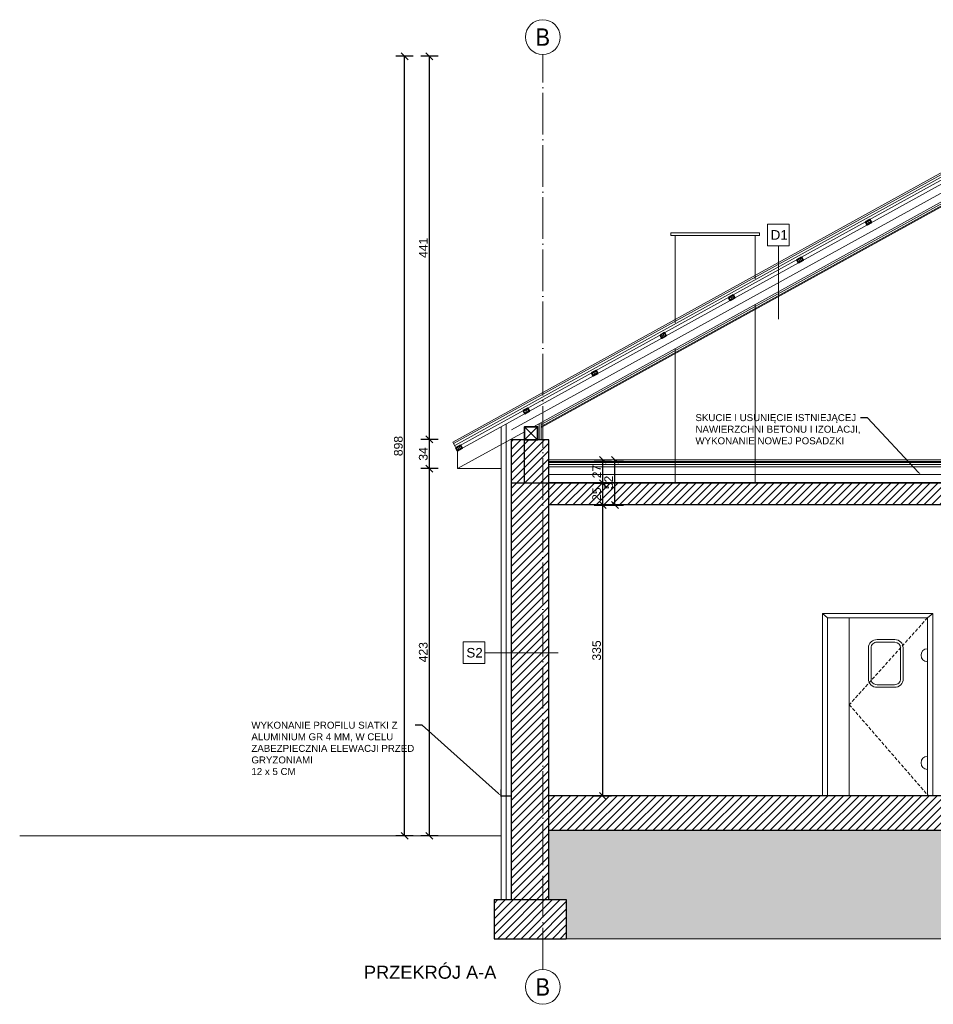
# Model space of a CAD drawing. Header units: millimetres. Extents: x -2720 to 125583, y -8970 to 34912.
# Tile 77 of 105: x 23319 to 24370, y 15393 to 16527. Entities that reach past the tile are written whole.
import ezdxf
from ezdxf import colors
from ezdxf.entities.mleader import LeaderData, LeaderLine
from ezdxf.enums import TextEntityAlignment as Align
from ezdxf.math import Vec2, Vec3

# ---------------------------------------------------------------- set-up
doc = ezdxf.new("R2010")
doc.units = ezdxf.units.MM
for name, pattern in [('ACAD_ISO03W100', [30, 12, -18]), ('ACAD_ISO04W100', [30, 24, -3, 0, -3]), ('HIDDEN', [1.905, 1.27, -0.635]), ('Osie$0$CONTINOUS', [0])]:
    doc.linetypes.add(name, pattern=pattern)
doc.layers.add('000_HATCH', color=253, linetype='Continuous', lineweight=5, transparency=0.5)
for name, color, linetype, lineweight, true_color in [('A_DZIAŁOWA_PROJEKTOWANE', 7, 'Continuous', 18, 0x007cb0), ('A_HATCH', 7, 'Continuous', 5, 0x999999), ('A_IZOLEACJA TERMI_PROJEKTOWANA', 7, 'Continuous', 15, 0x0089b6), ('A_WIDOK 2PLAN', 7, 'Continuous', 9, 0x666666), ('A_ŚCIANY NOWOPROJEKTOWANE', 140, 'Continuous', 35, 0x00bfff)]:
    doc.layers.add(name, color=color, linetype=linetype, lineweight=lineweight, true_color=true_color)
for name, color, linetype, lineweight in [('A_HYDROIZOLACJA', 200, 'ACAD_ISO03W100', 9), ('A_KONST_ISTNIEJĄCE', 83, 'Continuous', 25), ('A_OPISY', 40, 'Continuous', 9), ('A_OSIE KONSTRUKCYJNE', 150, 'ACAD_ISO04W100', 5), ('A_WIDOK', 141, 'Continuous', 13), ('A_WYMIAROWANIE', 7, 'Continuous', 9)]:
    doc.layers.add(name, color=color, linetype=linetype, lineweight=lineweight)
doc.styles.add('DEMIURG_100_opisy', font='arial.ttf', dxfattribs={"width": 0.9, "height": 20})
doc.styles.get("Standard").update_dxf_attribs({"font": 'arial.ttf'})
doc.linetypes.add('BATTING', pattern='A,0.0001,-0.1,[134,ltypeshp.shx,S=0.1,R=0,X=-0.1,Y=0],-0.2,[134,ltypeshp.shx,S=0.1,R=180,X=0.1,Y=0],-0.1', length=0.4001)
doc.dimstyles.new('1 do 100', dxfattribs={"dimtxt": 10, "dimasz": 8, "dimexe": 10, "dimexo": 10, "dimgap": 2, "dimtad": 1, "dimdec": 0, "dimtxsty": 'Standard', "dimblk": 'OBLIQUE', "dimcen": 2.5, "dimadec": 0, "dimazin": 0, "dimtfac": 1, "dimtdec": 0, "dimtmove": 0, "dimatfit": 3, "dimldrblk": 'OBLIQUE', "dimfxl": 10, "dimfxlon": 1, "dimarcsym": 0})

# ---------------------------------------------------------------- blocks, each defined once
blk = doc.blocks.new('_Oblique')
at = {"color": 0, "linetype": 'ByBlock', "lineweight": -2}
blk.add_line((-0.5, -0.5), (0.5, 0.5), dxfattribs=at)
blk = doc.blocks.new('*D755')
at = {"layer": 'A_WYMIAROWANIE', "color": 0, "lineweight": -2, "ltscale": 2, "transparency": 16777216}
for p, q in [((23800.4, 16009.8), (23780.4, 16009.8)), ((23790.4, 15586.9), (23790.4, 16009.8)), ((23800.4, 15586.9), (23780.4, 15586.9))]:
    blk.add_line(p, q, dxfattribs=at)
at = {"layer": 'Defpoints', "color": 0, "ltscale": 2, "transparency": 16777216}
for p in [(23790.4, 16009.8), (23872.8, 16009.8), (23872.8, 15586.9)]:
    blk.add_point(p, dxfattribs=at)
at = {"layer": 'A_WYMIAROWANIE', "color": 0, "lineweight": -2, "ltscale": 2, "transparency": 16777216, "xscale": 8, "yscale": 8, "zscale": 8}
for p, rotation in [((23790.4, 16009.8), 90), ((23790.4, 15586.9), 270)]:
    blk.add_blockref('_Oblique', p, dxfattribs=dict(at, rotation=rotation))
at = {"layer": 'A_WYMIAROWANIE', "color": 0, "ltscale": 2, "transparency": 16777216, "insert": (23783.3, 15798.4), "char_height": 10, "attachment_point": 5, "rotation": 90}
blk.add_mtext('423', dxfattribs=at)
blk = doc.blocks.new('*D756')
at = {"layer": 'A_WYMIAROWANIE', "color": 0, "lineweight": -2, "ltscale": 2, "transparency": 16777216}
for p, q in [((23800.4, 16043.5), (23780.4, 16043.5)), ((23790.4, 16009.8), (23790.4, 16043.5)), ((23800.4, 16009.8), (23780.4, 16009.8))]:
    blk.add_line(p, q, dxfattribs=at)
at = {"layer": 'Defpoints', "color": 0, "ltscale": 2, "transparency": 16777216}
for p in [(23790.4, 16043.5), (23822.8, 16043.5), (23872.8, 16009.8)]:
    blk.add_point(p, dxfattribs=at)
at = {"layer": 'A_WYMIAROWANIE', "color": 0, "lineweight": -2, "ltscale": 2, "transparency": 16777216, "xscale": 8, "yscale": 8, "zscale": 8}
for p, rotation in [((23790.4, 16043.5), 90), ((23790.4, 16009.8), 270)]:
    blk.add_blockref('_Oblique', p, dxfattribs=dict(at, rotation=rotation))
at = {"layer": 'A_WYMIAROWANIE', "color": 0, "ltscale": 2, "transparency": 16777216, "insert": (23783.3, 16026.7), "char_height": 10, "attachment_point": 5, "rotation": 90}
blk.add_mtext('34', dxfattribs=at)
blk = doc.blocks.new('*D757')
at = {"layer": 'A_WYMIAROWANIE', "color": 0, "lineweight": -2, "ltscale": 2, "transparency": 16777216}
for p, q in [((23800.4, 16484.7), (23780.4, 16484.7)), ((23790.4, 16043.5), (23790.4, 16484.7)), ((23800.4, 16043.5), (23780.4, 16043.5))]:
    blk.add_line(p, q, dxfattribs=at)
at = {"layer": 'Defpoints', "color": 0, "ltscale": 2, "transparency": 16777216}
for p in [(23790.4, 16484.7), (24622.8, 16484.7), (23822.8, 16043.5)]:
    blk.add_point(p, dxfattribs=at)
at = {"layer": 'A_WYMIAROWANIE', "color": 0, "lineweight": -2, "ltscale": 2, "transparency": 16777216, "xscale": 8, "yscale": 8, "zscale": 8}
for p, rotation in [((23790.4, 16484.7), 90), ((23790.4, 16043.5), 270)]:
    blk.add_blockref('_Oblique', p, dxfattribs=dict(at, rotation=rotation))
at = {"layer": 'A_WYMIAROWANIE', "color": 0, "ltscale": 2, "transparency": 16777216, "insert": (23783.4, 16264.1), "char_height": 10, "attachment_point": 5, "rotation": 90}
blk.add_mtext('441', dxfattribs=at)
blk = doc.blocks.new('*D758')
at = {"layer": 'A_WYMIAROWANIE', "color": 0, "lineweight": -2, "ltscale": 2, "transparency": 16777216}
for p, q in [((23771.7, 16484.7), (23751.7, 16484.7)), ((23761.7, 15586.9), (23761.7, 16484.7)), ((23771.7, 15586.9), (23751.7, 15586.9))]:
    blk.add_line(p, q, dxfattribs=at)
at = {"layer": 'Defpoints', "color": 0, "ltscale": 2, "transparency": 16777216}
for p in [(23761.7, 16484.7), (24622.8, 16484.7), (23872.8, 15586.9)]:
    blk.add_point(p, dxfattribs=at)
at = {"layer": 'A_WYMIAROWANIE', "color": 0, "lineweight": -2, "ltscale": 2, "transparency": 16777216, "xscale": 8, "yscale": 8, "zscale": 8}
for p, rotation in [((23761.7, 16484.7), 90), ((23761.7, 15586.9), 270)]:
    blk.add_blockref('_Oblique', p, dxfattribs=dict(at, rotation=rotation))
at = {"layer": 'A_WYMIAROWANIE', "color": 0, "ltscale": 2, "transparency": 16777216, "insert": (23754.6, 16035.8), "char_height": 10, "attachment_point": 5, "rotation": 90}
blk.add_mtext('898', dxfattribs=at)
blk = doc.blocks.new('*D759')
at = {"layer": 'A_WYMIAROWANIE', "color": 0, "lineweight": -2, "ltscale": 2, "transparency": 16777216}
for p, q in [((23980, 15967.9), (24000, 15967.9)), ((23990, 15632.9), (23990, 15967.9)), ((23980, 15632.9), (24000, 15632.9))]:
    blk.add_line(p, q, dxfattribs=at)
at = {"layer": 'Defpoints', "color": 0, "ltscale": 2, "transparency": 16777216}
for p in [(23927.8, 15967.9), (23990, 15967.9), (23927.8, 15632.9)]:
    blk.add_point(p, dxfattribs=at)
at = {"layer": 'A_WYMIAROWANIE', "color": 0, "lineweight": -2, "ltscale": 2, "transparency": 16777216, "xscale": 8, "yscale": 8, "zscale": 8}
for p, rotation in [((23990, 15967.9), 90), ((23990, 15632.9), 270)]:
    blk.add_blockref('_Oblique', p, dxfattribs=dict(at, rotation=rotation))
at = {"layer": 'A_WYMIAROWANIE', "color": 0, "ltscale": 2, "transparency": 16777216, "insert": (23982.9, 15800.4), "char_height": 10, "attachment_point": 5, "rotation": 90}
blk.add_mtext('335', dxfattribs=at)
blk = doc.blocks.new('*D760')
at = {"layer": 'A_WYMIAROWANIE', "color": 0, "lineweight": -2, "ltscale": 2, "transparency": 16777216}
for p, q in [((23980, 15992.9), (24000, 15992.9)), ((23990, 15967.9), (23990, 15992.9)), ((23980, 15967.9), (24000, 15967.9))]:
    blk.add_line(p, q, dxfattribs=at)
at = {"layer": 'Defpoints', "color": 0, "ltscale": 2, "transparency": 16777216}
for p in [(23927.8, 15992.9), (23990, 15992.9), (23927.8, 15967.9)]:
    blk.add_point(p, dxfattribs=at)
at = {"layer": 'A_WYMIAROWANIE', "color": 0, "lineweight": -2, "ltscale": 2, "transparency": 16777216, "xscale": 8, "yscale": 8, "zscale": 8}
for p, rotation in [((23990, 15992.9), 90), ((23990, 15967.9), 270)]:
    blk.add_blockref('_Oblique', p, dxfattribs=dict(at, rotation=rotation))
at = {"layer": 'A_WYMIAROWANIE', "color": 0, "ltscale": 2, "transparency": 16777216, "insert": (23982.9, 15980.4), "char_height": 10, "attachment_point": 5, "rotation": 90}
blk.add_mtext('25', dxfattribs=at)
blk = doc.blocks.new('*D761')
at = {"layer": 'A_WYMIAROWANIE', "color": 0, "lineweight": -2, "ltscale": 2, "transparency": 16777216}
for p, q in [((23980, 16019.9), (24000, 16019.9)), ((23990, 15992.9), (23990, 16019.9)), ((23980, 15992.9), (24000, 15992.9))]:
    blk.add_line(p, q, dxfattribs=at)
at = {"layer": 'Defpoints', "color": 0, "ltscale": 2, "transparency": 16777216}
for p in [(23927.8, 16019.9), (23990, 16019.9), (23927.8, 15992.9)]:
    blk.add_point(p, dxfattribs=at)
at = {"layer": 'A_WYMIAROWANIE', "color": 0, "lineweight": -2, "ltscale": 2, "transparency": 16777216, "xscale": 8, "yscale": 8, "zscale": 8}
for p, rotation in [((23990, 16019.9), 90), ((23990, 15992.9), 270)]:
    blk.add_blockref('_Oblique', p, dxfattribs=dict(at, rotation=rotation))
at = {"layer": 'A_WYMIAROWANIE', "color": 0, "ltscale": 2, "transparency": 16777216, "insert": (23983, 16006.4), "char_height": 10, "attachment_point": 5, "rotation": 90}
blk.add_mtext('27', dxfattribs=at)
blk = doc.blocks.new('*D762')
at = {"layer": 'A_WYMIAROWANIE', "color": 0, "lineweight": -2, "ltscale": 2, "transparency": 16777216}
for p, q in [((24003.9, 16019.9), (24013.9, 16019.9)), ((24003.9, 15967.9), (24003.9, 16019.9)), ((23993.9, 15967.9), (24013.9, 15967.9))]:
    blk.add_line(p, q, dxfattribs=at)
at = {"layer": 'Defpoints', "color": 0, "ltscale": 2, "transparency": 16777216}
for p in [(24003.9, 16019.9), (24003.9, 16019.9), (23927.8, 15967.9)]:
    blk.add_point(p, dxfattribs=at)
at = {"layer": 'A_WYMIAROWANIE', "color": 0, "lineweight": -2, "ltscale": 2, "transparency": 16777216, "xscale": 8, "yscale": 8, "zscale": 8}
for p, rotation in [((24003.9, 16019.9), 90), ((24003.9, 15967.9), 270)]:
    blk.add_blockref('_Oblique', p, dxfattribs=dict(at, rotation=rotation))
at = {"layer": 'A_WYMIAROWANIE', "color": 0, "ltscale": 2, "transparency": 16777216, "insert": (23996.8, 15993.9), "char_height": 10, "attachment_point": 5, "rotation": 90}
blk.add_mtext('52', dxfattribs=at)

msp = doc.modelspace()

# ---------------------------------------------------------------- hatches: boundary and pattern name
at = {"layer": '000_HATCH', "ltscale": 2}
h = msp.add_hatch(dxfattribs=at)
h.set_pattern_fill('AR-SAND', color=256, scale=0.3)
h.set_pattern_definition([(37.5, (4017.207, -1195.378), (-0.4800094, 14.682397), [0, -11.5824, 0, -12.954, 0, -12.3825]), (7.5, (4017.207, -1195.378), (13.485698, 21.504753), [0, -6.2484, 0, -10.4394, 0, -4.0005]), (327.5, (4007.834, -1195.378), (23.729771, 0.0431155), [0, -3.81, 0, -13.716, 0, -17.907]), (317.5, (4007.834, -1195.378), (22.906694, 6.68788), [0, -1.905, 0, -8.9916, 0, -10.287])])
h.paths.add_polyline_path([(25139.83, 15468.42), (25139.83, 15513.37), (25159.83, 15513.37), (25159.83, 15592.94), (23927.83, 15592.94), (23927.83, 15513.44), (23947.83, 15513.44), (23947.83, 15468.46)])
at = {"layer": 'A_HATCH'}
h = msp.add_hatch(dxfattribs=at)
h.set_pattern_fill('ANSI31', color=256, scale=2)
h.set_pattern_definition([(45, (4017.207, -1195.3776), (-4.490128, 4.490128), [])])
h.paths.add_polyline_path([(25202.83, 15992.94), (25159.83, 15992.94), (25159.83, 15513.37), (25202.83, 15513.37)])
h.paths.add_polyline_path([(25222.83, 15513.37), (25139.83, 15513.37), (25139.83, 15468.37), (25222.83, 15468.37)])
h.paths.add_polyline_path([(25159.83, 15632.94), (23927.83, 15632.94), (23927.83, 15592.94), (25159.83, 15592.94)])
h.paths.add_polyline_path([(23947.83, 15513.44), (23864.83, 15513.44), (23864.83, 15468.44), (23947.83, 15468.44)])
h.paths.add_polyline_path([(23927.83, 15992.94), (23884.83, 15992.94), (23884.83, 15513.44), (23927.83, 15513.44)])
h.paths.add_polyline_path([(25159.83, 15992.94), (23927.83, 15992.94), (23927.83, 15967.94), (25159.83, 15967.94)])
h.paths.add_polyline_path([(23927.83, 16042.94), (23899.83, 16042.94), (23899.83, 15992.94), (23927.83, 15992.94)])
h.paths.add_polyline_path([(23899.83, 16042.94), (23884.83, 16042.94), (23884.83, 15992.94), (23899.83, 15992.94)])
h.paths.add_polyline_path([(25202.83, 16153.56), (25194.31, 16157.94), (25175.83, 16157.94), (25175.83, 15992.94), (25202.83, 15992.94)])
h.paths.add_polyline_path([(25175.83, 16157.94), (25159.83, 16157.94), (25159.83, 15992.94), (25175.83, 15992.94)])

# ---------------------------------------------------------------- linework, layer by layer
at = {"layer": '000_HATCH', "color": 142, "linetype": 'BATTING', "ltscale": 6, "true_color": 0x0089b6}
msp.add_line((23927.83, 16014.52), (25159.83, 16014.52), dxfattribs=at)
at = {"layer": '000_HATCH', "color": 142, "linetype": 'BATTING', "ltscale": 22, "true_color": 0x0089b6}
msp.add_line((23927.83, 16002.94), (24411.73, 16002.94), dxfattribs=at)
at = {"layer": '000_HATCH', "ltscale": 2}
msp.add_line((23947.83, 15468.44), (25139.83, 15468.44), dxfattribs=at)
at = {"layer": '000_HATCH', "ltscale": 2, "const_width": 1.5}
msp.add_lwpolyline([(23884.83, 15632.94), (23872.83, 15632.94), (23872.83, 15640.44)], dxfattribs=at)
at = {"layer": 'A_HYDROIZOLACJA', "color": 142, "ltscale": 0.2, "true_color": 0x0089b6, "const_width": 1}
for points in [[(23927.83, 16017.44), (25159.83, 16017.44)], [(23927.83, 15993.44), (25159.83, 15993.44)]]:
    msp.add_lwpolyline(points, dxfattribs=at)
at = {"layer": 'A_IZOLEACJA TERMI_PROJEKTOWANA', "ltscale": 18}
for p, q in [((23872.83, 15513.44), (23872.83, 16057.97)), ((23918.83, 16062.6), (23918.83, 16042.94))]:
    msp.add_line(p, q, dxfattribs=at)
at = {"layer": 'A_IZOLEACJA TERMI_PROJEKTOWANA', "linetype": 'BATTING', "ltscale": 14}
msp.add_line((23878.83, 15513.44), (23878.83, 16061.28), dxfattribs=at)
at = {"layer": 'A_IZOLEACJA TERMI_PROJEKTOWANA', "linetype": 'BATTING', "ltscale": 5}
msp.add_line((23916.83, 16061.5), (23916.83, 16042.94), dxfattribs=at)
at = {"layer": 'A_IZOLEACJA TERMI_PROJEKTOWANA', "color": 142, "ltscale": 2, "true_color": 0x0089b6}
msp.add_line((23927.83, 16011.94), (25159.83, 16011.94), dxfattribs=at)
at = {"layer": 'A_IZOLEACJA TERMI_PROJEKTOWANA', "linetype": 'BATTING', "ltscale": 22}
msp.add_lwpolyline([(25617.83, 15950.46), (24623.18, 16461.5), (23884.83, 16054.31)], dxfattribs=at)
at = {"layer": 'A_IZOLEACJA TERMI_PROJEKTOWANA', "ltscale": 2}
for points in [[(25165.11, 16172.94), (24623.33, 16451.31), (23910.06, 16057.94)], [(25160.83, 16170.65), (24623.39, 16446.77), (23918.83, 16058.21)]]:
    msp.add_lwpolyline(points, dxfattribs=at)
at = {"layer": 'A_IZOLEACJA TERMI_PROJEKTOWANA', "linetype": 'BATTING', "ltscale": 5}
msp.add_lwpolyline([(25160.83, 16172.9), (24623.36, 16449.04), (23918.83, 16060.5)], dxfattribs=at)
at = {"layer": 'A_KONST_ISTNIEJĄCE', "ltscale": 2}
for p, q in [((23884.83, 15992.94), (23884.83, 16042.94)), ((23899.83, 16042.94), (23884.83, 16042.94)), ((23899.83, 15992.94), (23899.83, 16042.94)), ((23927.83, 16042.94), (23899.83, 16042.94)), ((23927.83, 15992.94), (23927.83, 16042.94)), ((23927.83, 15992.94), (23884.83, 15992.94)), ((23884.83, 15513.44), (23884.83, 15992.94)), ((23927.83, 15513.44), (23927.83, 15992.94)), ((25159.83, 15992.94), (23927.83, 15992.94)), ((25159.83, 15967.94), (23927.83, 15967.94)), ((25159.83, 15632.94), (23927.83, 15632.94)), ((25159.83, 15592.94), (23927.83, 15592.94)), ((23864.83, 15513.44), (23947.83, 15513.44)), ((23864.83, 15513.44), (23864.83, 15468.44)), ((23947.83, 15513.44), (23947.83, 15468.44)), ((23864.83, 15468.44), (23947.83, 15468.44))]:
    msp.add_line(p, q, dxfattribs=at)
at = {"layer": 'A_OPISY'}
for p, q in [((24192.12, 16266.41), (24192.12, 16181.96)), ((23938.73, 15797.73), (23854.27, 15797.73))]:
    msp.add_line(p, q, dxfattribs=at)
for points in [[(24179.62, 16266.41), (24204.62, 16266.41), (24204.62, 16291.41), (24179.62, 16291.41)], [(23829.27, 15785.23), (23854.27, 15785.23), (23854.27, 15810.23), (23829.27, 15810.23)]]:
    msp.add_lwpolyline(points, close=True, dxfattribs=at)
at = {"layer": 'A_OSIE KONSTRUKCYJNE', "ltscale": 2}
msp.add_line((23920.83, 15432.9), (23920.83, 16486.8), dxfattribs=at)
at = {"layer": 'A_OSIE KONSTRUKCYJNE', "linetype": 'Continuous'}
for centre in [(23920.83, 16506.8), (23920.83, 15412.9)]:
    msp.add_circle(centre, 20, dxfattribs=at)
at = {"layer": 'A_WIDOK', "ltscale": 2}
for p, q in [((24297.56, 16296.77), (24294.24, 16290.37)), ((24292.31, 16293.87), (24299.49, 16293.27)), ((24213.5, 16250.41), (24220.68, 16249.81)), ((24218.75, 16253.31), (24215.43, 16246.91)), ((24134.69, 16206.95), (24141.87, 16206.34)), ((24139.94, 16209.85), (24136.62, 16203.44)), ((24055.88, 16163.48), (24063.06, 16162.88)), ((24061.13, 16166.38), (24057.81, 16159.98)), ((23977.07, 16120.02), (23984.25, 16119.42)), ((23982.32, 16122.92), (23979, 16116.52)), ((23903.51, 16079.46), (23900.19, 16073.06)), ((23898.26, 16076.56), (23905.44, 16075.95)), ((23899.83, 16057.94), (23914.83, 16042.94)), ((23914.83, 16057.94), (23899.83, 16042.94)), ((23817.27, 16040.46), (23822.83, 16030.39)), ((23820.9, 16033.89), (23828.08, 16033.29)), ((23826.15, 16036.79), (23822.83, 16030.39)), ((23822.83, 16030.39), (23822.83, 16009.84)), ((23872.83, 16009.84), (23822.83, 16009.84)), ((25159.83, 15992.94), (23927.83, 15992.94)), ((24248.83, 15837.94), (24242.83, 15842.94)), ((24363.83, 15837.94), (24369.83, 15842.94)), ((23872.83, 15586.94), (23318.63, 15586.94))]:
    msp.add_line(p, q, dxfattribs=at)
at = {"layer": 'A_WIDOK', "color": 142, "ltscale": 2}
msp.add_line((25159.83, 16019.94), (23927.83, 16019.94), dxfattribs=at)
at = {"layer": 'A_WIDOK', "color": 142, "ltscale": 2, "true_color": 0x0089b6}
for p, q in [((25159.83, 16017.94), (23927.83, 16017.94)), ((25159.83, 16016.94), (23927.83, 16016.94)), ((25159.83, 15993.94), (23927.83, 15993.94))]:
    msp.add_line(p, q, dxfattribs=at)
at = {"layer": 'A_WIDOK', "ltscale": 2}
for points in [[(25688.08, 15937.41), (24622.84, 16484.72), (23817.27, 16040.46)], [(25687.17, 15935.63), (24622.87, 16482.46), (23818.24, 16038.71)], [(25686.03, 15933.41), (24622.91, 16479.63), (23819.45, 16036.52)], [(25682.83, 15931.68), (24622.96, 16476.23), (23820.9, 16033.89)], [(25681, 15928.12), (24623.03, 16471.7), (23822.83, 16030.39)], [(25160.83, 16169.52), (24623.41, 16445.64), (23918.83, 16057.07)], [(23899.83, 16052.3), (23822.83, 16009.84)], [(24242.83, 15632.94), (24242.83, 15842.94), (24369.83, 15842.94), (24369.83, 15632.94), (24242.83, 15632.94)], [(24248.83, 15632.94), (24248.83, 15837.94), (24363.83, 15837.94), (24363.83, 15632.94)], [(24273.75, 15632.94), (24273.75, 15837.94)], [(23884.83, 15632.94), (23884.83, 15513.44)], [(23927.83, 15632.94), (23927.83, 15513.44)]]:
    msp.add_lwpolyline(points, dxfattribs=at)
at = {"layer": 'A_WIDOK', "linetype": 'HIDDEN', "ltscale": 3}
msp.add_lwpolyline([(24363.83, 15837.94), (24273.75, 15737.94), (24364.83, 15632.94)], dxfattribs=at)
at = {"layer": 'A_WIDOK', "ltscale": 2}
for points in [[(24295.79, 15767.94, 0.4303386), (24305.79, 15757.94), (24325.79, 15757.94, 0.4303386), (24335.79, 15767.94), (24335.79, 15803.48, 0.3982703), (24326.32, 15812.94), (24305.79, 15812.94, 0.4142136), (24295.79, 15803.48)], [(24298.79, 15767.9, 0.4336223), (24305.75, 15760.94), (24325.84, 15760.94, 0.4336223), (24332.79, 15767.9), (24332.79, 15803.43, 0.3950675), (24326.28, 15809.94), (24305.75, 15809.94, 0.4142136), (24298.79, 15803.43)], [(24363.83, 15802.42), (24363.83, 15787.42, -1)], [(24363.83, 15663.47), (24363.83, 15678.47, 1)]]:
    msp.add_lwpolyline(points, format="xyb", close=True, dxfattribs=at)
msp.add_lwpolyline([(23864.83, 15513.44), (23947.83, 15513.44), (23947.83, 15468.44), (23864.83, 15468.44)], close=True, dxfattribs=at)
at = {"layer": 'A_WIDOK 2PLAN', "ltscale": 2}
for p, q in [((24073.33, 16278.41), (24073.33, 16177.68)), ((24165.33, 16278.41), (24073.33, 16278.41)), ((24164.33, 16278.41), (24073.33, 16278.41)), ((24165.33, 16278.41), (24165.33, 16228.41)), ((24165.33, 16198.72), (24165.33, 15992.94)), ((24073.33, 16147.98), (24073.33, 15992.94))]:
    msp.add_line(p, q, dxfattribs=at)
msp.add_lwpolyline([(24068.33, 16281.41), (24170.33, 16281.41), (24170.33, 16278.41), (24068.33, 16278.41)], close=True, dxfattribs=at)
at = {"layer": 'A_ŚCIANY NOWOPROJEKTOWANE', "ltscale": 2}
for points in [[(24292.31, 16293.87), (24294.24, 16290.37), (24299.49, 16293.27), (24297.56, 16296.77)], [(24213.5, 16250.41), (24215.43, 16246.91), (24220.68, 16249.81), (24218.75, 16253.31)], [(24134.69, 16206.95), (24136.62, 16203.44), (24141.87, 16206.34), (24139.94, 16209.85)], [(24055.88, 16163.48), (24057.81, 16159.98), (24063.06, 16162.88), (24061.13, 16166.38)], [(23977.07, 16120.02), (23979, 16116.52), (23984.25, 16119.42), (23982.32, 16122.92)], [(23898.26, 16076.56), (23900.19, 16073.06), (23905.44, 16075.95), (23903.51, 16079.46)], [(23899.83, 16042.94), (23914.83, 16042.94), (23914.83, 16057.94), (23899.83, 16057.94)], [(23820.9, 16033.89), (23822.83, 16030.39), (23828.08, 16033.29), (23826.15, 16036.79)]]:
    msp.add_lwpolyline(points, close=True, dxfattribs=at)

# ---------------------------------------------------------------- texts
at = {"layer": 'A_OPISY'}
for s, p in [('D1', (24183.29, 16273.48)), ('S2', (23832.94, 15792.29))]:
    msp.add_text(s, height=11, dxfattribs=at).set_placement(p)
at = {"layer": 'A_OPISY', "insert": (23714.96, 15437.33), "char_height": 15, "attachment_point": 1}
msp.add_mtext_dynamic_manual_height_columns('PRZEKRÓJ A-A', width=254.3544, gutter_width=0, heights=[12.82], dxfattribs=at)
at = {"layer": 'A_OSIE KONSTRUKCYJNE', "linetype": 'Osie$0$CONTINOUS', "style": 'DEMIURG_100_opisy', "width": 0.9}
for p in [(23920.83, 16506.8), (23920.83, 15412.9)]:
    msp.add_text('B', height=20, dxfattribs=at).set_placement(p, align=Align.MIDDLE_CENTER)

# ---------------------------------------------------------------- dimensions: what is measured, and where the dimension line sits
at = {"layer": 'A_WYMIAROWANIE', "ltscale": 2}
for base, p1, p2, picture, middle in [((23761.66, 16484.72), (23872.83, 15586.94), (24622.84, 16484.72), '*D758', (23754.56, 16035.83)), ((24003.86, 16019.94), (23927.83, 15967.94), (24003.86, 16019.94), '*D762', (23996.75, 15993.94)), ((23790.44, 16009.84), (23872.83, 15586.94), (23872.83, 16009.84), '*D755', (23783.33, 15798.39)), ((23990.03, 15967.94), (23927.83, 15632.94), (23927.83, 15967.94), '*D759', (23982.92, 15800.44))]:
    dim = msp.add_linear_dim(base=base, p1=p1, p2=p2, angle=90, dimstyle='1 do 100', dxfattribs=at)
    dim.commit()
    dim.dimension.update_dxf_attribs({"geometry": picture, "text_midpoint": middle})
for base, p1, p2, picture, middle in [((23790.44, 16484.72), (23822.83, 16043.52), (24622.84, 16484.72), '*D757', (23783.42, 16264.12)), ((23790.44, 16043.52), (23872.83, 16009.84), (23822.83, 16043.52), '*D756', (23783.33, 16026.68)), ((23990.03, 16019.94), (23927.83, 15992.94), (23927.83, 16019.94), '*D761', (23983.01, 16006.44)), ((23990.03, 15992.94), (23927.83, 15967.94), (23927.83, 15992.94), '*D760', (23982.92, 15980.44))]:
    dim = msp.add_linear_dim(base=base, p1=p1, p2=p2, angle=90, dimstyle='1 do 100', override={"dimtmove": 1}, dxfattribs=at)
    dim.commit()
    dim.dimension.update_dxf_attribs({"geometry": picture, "text_midpoint": middle})

# ---------------------------------------------------------------- leaders
at = {"layer": 'A_DZIAŁOWA_PROJEKTOWANE', "ltscale": 2}
ml = msp.add_multileader_mtext('Standard', dxfattribs=at)
ml.set_content('SKUCIE I USUNIĘCIE ISTNIEJĄCEJ NAWIERZCHNI BETONU I IZOLACJI, WYKONANIE NOWEJ POSADZKI', color=256)
ml.set_leader_properties()
ml.build(insert=Vec2(0, 0))
ctx = ml.context
ctx.base_point, ctx.char_height, ctx.plane_origin = Vec3(24094.64, 16068.45), 8, Vec3(24468.89, 16178.32)
notes = []
notes.append((ctx, [(0, (1, 1, 0), (24294.8, 16068.45), (-1, 0), 8, [(0, [(24356.15, 16002.6)], 0, [])])]))
ctx.mtext.insert, ctx.mtext.width, ctx.mtext.flow_direction = Vec3(24096.64, 16072.52), 197.6248, 5
ml = msp.add_multileader_mtext('Standard', dxfattribs=at)
ml.set_content('WYKONANIE PROFILU SIATKI Z ALUMINIUM GR 4 MM, W CELU ZABEZPIECZNIA ELEWACJI PRZED GRYZONIAMI\\P12 x 5 CM', color=256)
ml.set_leader_properties()
ml.build(insert=Vec2(0, 0))
ctx = ml.context
ctx.base_point, ctx.char_height, ctx.plane_origin = Vec3(23583.39, 15714.25), 8, Vec3(23970.78, 15781.24)
notes.append((ctx, [(0, (1, 1, 0), (23782.11, 15714.25), (-1, 0), 8, [(0, [(23872.83, 15632.94)], 0, [])])]))
ctx.mtext.insert, ctx.mtext.width, ctx.mtext.flow_direction = Vec3(23585.39, 15718.32), 197.6248, 5
for ctx, leaders in notes:
    for number, flags, end, landing, length, lines in leaders:
        leader = LeaderData()
        leader.index, (leader.has_last_leader_line, leader.has_dogleg_vector, leader.attachment_direction) = number, flags
        leader.last_leader_point, leader.dogleg_vector, leader.dogleg_length = Vec3(end), Vec3(landing), length
        for number, points, colour, breaks in lines:
            line = LeaderLine()
            line.index, line.vertices, line.color, line.breaks = number, Vec3.list(points), colors.encode_raw_color(colour), breaks
            leader.lines.append(line)
        ctx.leaders.append(leader)

doc.saveas('drawing.dxf')
